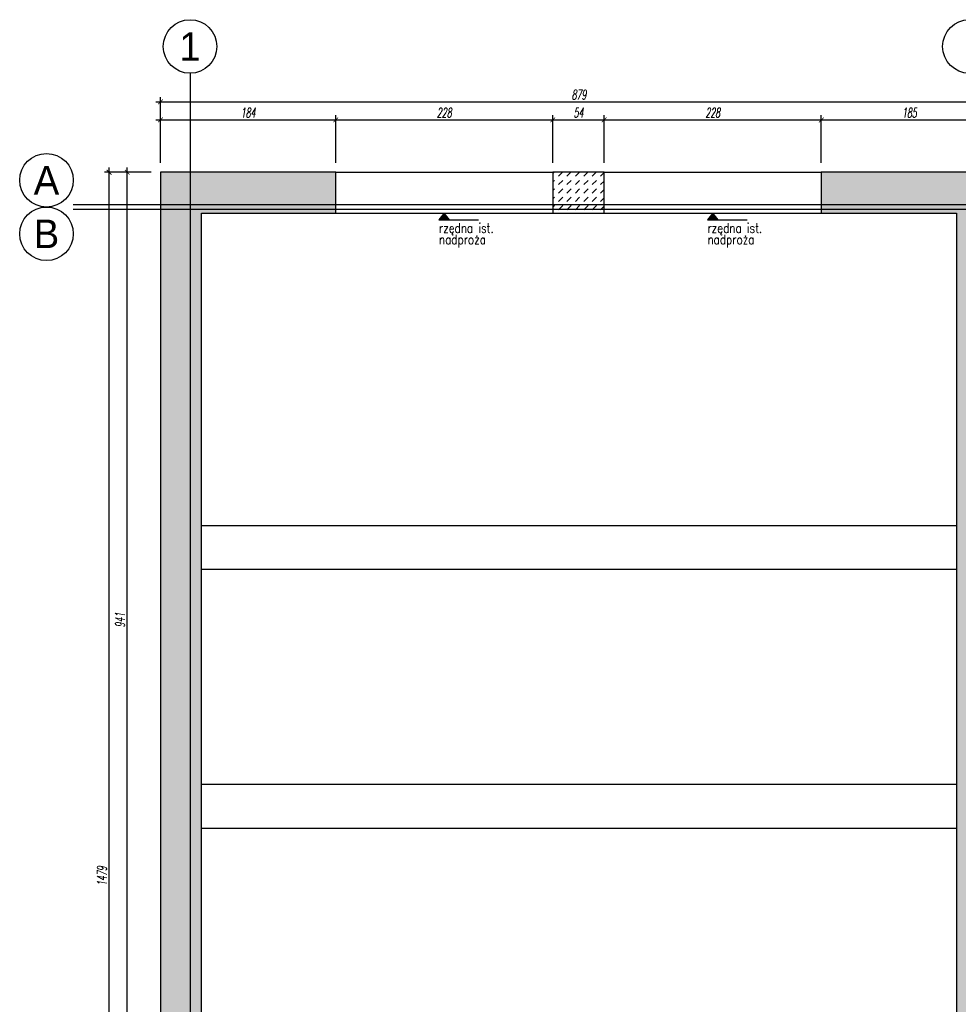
# Model space of a CAD drawing. Header units: millimetres. Extents: x -66901 to 936319, y -323998 to 488548.
# Tile 61 of 84: x 526350 to 536208, y 278651 to 288995. Entities that reach past the tile are written whole.
import ezdxf
from ezdxf.enums import TextEntityAlignment as Align
from ezdxf.lldxf.tags import DXFTag

# ---------------------------------------------------------------- set-up
doc = ezdxf.new("R2010")
doc.units = ezdxf.units.MM
doc.header["$LTSCALE"] = 5
doc.header["$MEASUREMENT"] = 0
for name, color, linetype in [('K-BELKI', 5, 'DASHED2'), ('K-HATCH', 8, 'Continuous'), ('K-OSIE', 1, 'CENTER'), ('K-SC_KON', 2, 'Continuous'), ('K-WYMIARY', 254, 'Continuous'), ('N-20-RZEDNA', 254, 'Continuous'), ('N-50', 4, 'Continuous')]:
    doc.layers.add(name, color=color, linetype=linetype)
doc.styles.add('GENERATED_STYLE_3', font='txt')
doc.styles.add('ROMANS', font='romans.shx', dxfattribs={"width": 0.8, "oblique": 10})
doc.styles.add('WYMIARY', font='romans.shx', dxfattribs={"width": 0.6, "oblique": 10})
tags = doc.linetypes.add('CENTER', pattern=[2, 1.25, -0.25, 0.25, -0.25]).pattern_tags.tags
tags[10:11] = [DXFTag(74, 4), DXFTag(75, 0), DXFTag(340, '0'), DXFTag(46, 1.0), DXFTag(50, 0.0), DXFTag(44, 0.0), DXFTag(45, 0.0)]
tags[8:9] = [DXFTag(74, 4), DXFTag(75, 0), DXFTag(340, '0'), DXFTag(46, 1.0), DXFTag(50, 0.0), DXFTag(44, 0.0), DXFTag(45, 0.0)]
tags[6:7] = [DXFTag(74, 4), DXFTag(75, 0), DXFTag(340, '0'), DXFTag(46, 1.0), DXFTag(50, 0.0), DXFTag(44, 0.0), DXFTag(45, 0.0)]
tags[4:5] = [DXFTag(74, 4), DXFTag(75, 0), DXFTag(340, '0'), DXFTag(46, 1.0), DXFTag(50, 0.0), DXFTag(44, 0.0), DXFTag(45, 0.0)]
tags = doc.linetypes.add('DASHED2', pattern=[0.375, 0.25, -0.125]).pattern_tags.tags
tags[6:7] = [DXFTag(74, 4), DXFTag(75, 0), DXFTag(340, '0'), DXFTag(46, 1.0), DXFTag(50, 0.0), DXFTag(44, 0.0), DXFTag(45, 0.0)]
tags[4:5] = [DXFTag(74, 4), DXFTag(75, 0), DXFTag(340, '0'), DXFTag(46, 1.0), DXFTag(50, 0.0), DXFTag(44, 0.0), DXFTag(45, 0.0)]
doc.dimstyles.new('CM50', dxfattribs={"dimscale": 50, "dimtxt": 2, "dimasz": 1, "dimexe": 1, "dimexo": 2, "dimgap": 0.5, "dimtad": 1, "dimlfac": 0.1, "dimrnd": 0.5, "dimdsep": 46, "dimtxsty": 'WYMIARY', "dimblk": 'ARCHTICK', "dimcen": 0, "dimdle": 1, "dimclrd": 253, "dimclre": 251, "dimclrt": 30, "dimaunit": 1, "dimadec": 0, "dimazin": 0, "dimtfac": 1, "dimtix": 1, "dimtmove": 0, "dimatfit": 3, "dimldrblk": 'ARCHTICK', "dimfxl": 1, "dimtvp": 0.4, "dimtolj": 1, "dimarcsym": 0})

# ---------------------------------------------------------------- blocks, each defined once
blk = doc.blocks.new('_ArchTick')
at = {"color": 0, "linetype": 'ByBlock', "const_width": 0.15}
blk.add_lwpolyline([(-0.5, -0.5), (0.5, 0.5)], dxfattribs=at)
blk = doc.blocks.new('*D839')
at = {"layer": 'Defpoints', "color": 0, "transparency": 16777216}
for p in [(527479, 287392), (527829, 287392), (527829, 277982)]:
    blk.add_point(p, dxfattribs=at)
at = {"layer": 'K-WYMIARY', "color": 251, "lineweight": -2, "transparency": 16777216}
for p, q in [((527729, 287392), (527429, 287392)), ((527729, 277982), (527429, 277982))]:
    blk.add_line(p, q, dxfattribs=at)
at = {"layer": 'K-WYMIARY', "color": 253, "lineweight": -2, "transparency": 16777216}
blk.add_line((527479, 277932), (527479, 287442), dxfattribs=at)
at = {"layer": 'K-WYMIARY', "color": 253, "lineweight": -2, "transparency": 16777216, "xscale": 50, "yscale": 50, "zscale": 50}
for p, rotation in [((527479, 287392), 90), ((527479, 277982), 270)]:
    blk.add_blockref('_ArchTick', p, dxfattribs=dict(at, rotation=rotation))
at = {"layer": 'K-WYMIARY', "color": 30, "transparency": 16777216, "insert": (527404, 282687), "char_height": 100, "attachment_point": 5, "rotation": 90, "style": 'WYMIARY'}
blk.add_mtext('\\A1;941', dxfattribs=at)
blk = doc.blocks.new('*D840')
at = {"layer": 'Defpoints', "color": 0, "transparency": 16777216}
for p in [(529669, 287942), (527829, 287392), (529669, 287392)]:
    blk.add_point(p, dxfattribs=at)
at = {"layer": 'K-WYMIARY', "color": 251, "lineweight": -2, "transparency": 16777216}
for p, q in [((527829, 287492), (527829, 287992)), ((529669, 287492), (529669, 287992))]:
    blk.add_line(p, q, dxfattribs=at)
at = {"layer": 'K-WYMIARY', "color": 253, "lineweight": -2, "transparency": 16777216}
blk.add_line((527779, 287942), (529719, 287942), dxfattribs=at)
at = {"layer": 'K-WYMIARY', "color": 253, "lineweight": -2, "transparency": 16777216, "xscale": 50, "yscale": 50, "zscale": 50, "rotation": 180}
blk.add_blockref('_ArchTick', (527829, 287942), dxfattribs=at)
at = {"layer": 'K-WYMIARY', "color": 253, "lineweight": -2, "transparency": 16777216, "xscale": 50, "yscale": 50, "zscale": 50}
blk.add_blockref('_ArchTick', (529669, 287942), dxfattribs=at)
at = {"layer": 'K-WYMIARY', "color": 30, "transparency": 16777216, "insert": (528749, 288018), "char_height": 100, "attachment_point": 5, "style": 'WYMIARY'}
blk.add_mtext('\\A1;184', dxfattribs=at)
blk = doc.blocks.new('*D841')
at = {"layer": 'Defpoints', "color": 0, "transparency": 16777216}
for p in [(531949, 287942), (529669, 287392), (531949, 287392)]:
    blk.add_point(p, dxfattribs=at)
at = {"layer": 'K-WYMIARY', "color": 251, "lineweight": -2, "transparency": 16777216}
for p, q in [((529669, 287492), (529669, 287992)), ((531949, 287492), (531949, 287992))]:
    blk.add_line(p, q, dxfattribs=at)
at = {"layer": 'K-WYMIARY', "color": 253, "lineweight": -2, "transparency": 16777216}
blk.add_line((529619, 287942), (531999, 287942), dxfattribs=at)
at = {"layer": 'K-WYMIARY', "color": 253, "lineweight": -2, "transparency": 16777216, "xscale": 50, "yscale": 50, "zscale": 50, "rotation": 180}
blk.add_blockref('_ArchTick', (529669, 287942), dxfattribs=at)
at = {"layer": 'K-WYMIARY', "color": 253, "lineweight": -2, "transparency": 16777216, "xscale": 50, "yscale": 50, "zscale": 50}
blk.add_blockref('_ArchTick', (531949, 287942), dxfattribs=at)
at = {"layer": 'K-WYMIARY', "color": 30, "transparency": 16777216, "insert": (530809, 288018), "char_height": 100, "attachment_point": 5, "style": 'WYMIARY'}
blk.add_mtext('\\A1;228', dxfattribs=at)
blk = doc.blocks.new('*D842')
at = {"layer": 'Defpoints', "color": 0, "transparency": 16777216}
for p in [(532489, 287942), (531949, 287392), (532489, 287392)]:
    blk.add_point(p, dxfattribs=at)
at = {"layer": 'K-WYMIARY', "color": 251, "lineweight": -2, "transparency": 16777216}
for p, q in [((531949, 287492), (531949, 287992)), ((532489, 287492), (532489, 287992))]:
    blk.add_line(p, q, dxfattribs=at)
at = {"layer": 'K-WYMIARY', "color": 253, "lineweight": -2, "transparency": 16777216}
blk.add_line((531899, 287942), (532539, 287942), dxfattribs=at)
at = {"layer": 'K-WYMIARY', "color": 253, "lineweight": -2, "transparency": 16777216, "xscale": 50, "yscale": 50, "zscale": 50, "rotation": 180}
blk.add_blockref('_ArchTick', (531949, 287942), dxfattribs=at)
at = {"layer": 'K-WYMIARY', "color": 253, "lineweight": -2, "transparency": 16777216, "xscale": 50, "yscale": 50, "zscale": 50}
blk.add_blockref('_ArchTick', (532489, 287942), dxfattribs=at)
at = {"layer": 'K-WYMIARY', "color": 30, "transparency": 16777216, "insert": (532219, 288018), "char_height": 100, "attachment_point": 5, "style": 'WYMIARY'}
blk.add_mtext('\\A1;54', dxfattribs=at)
blk = doc.blocks.new('*D843')
at = {"layer": 'Defpoints', "color": 0, "transparency": 16777216}
for p in [(534769, 287942), (532489, 287392), (534769, 287392)]:
    blk.add_point(p, dxfattribs=at)
at = {"layer": 'K-WYMIARY', "color": 251, "lineweight": -2, "transparency": 16777216}
for p, q in [((532489, 287492), (532489, 287992)), ((534769, 287492), (534769, 287992))]:
    blk.add_line(p, q, dxfattribs=at)
at = {"layer": 'K-WYMIARY', "color": 253, "lineweight": -2, "transparency": 16777216}
blk.add_line((532439, 287942), (534819, 287942), dxfattribs=at)
at = {"layer": 'K-WYMIARY', "color": 253, "lineweight": -2, "transparency": 16777216, "xscale": 50, "yscale": 50, "zscale": 50, "rotation": 180}
blk.add_blockref('_ArchTick', (532489, 287942), dxfattribs=at)
at = {"layer": 'K-WYMIARY', "color": 253, "lineweight": -2, "transparency": 16777216, "xscale": 50, "yscale": 50, "zscale": 50}
blk.add_blockref('_ArchTick', (534769, 287942), dxfattribs=at)
at = {"layer": 'K-WYMIARY', "color": 30, "transparency": 16777216, "insert": (533629, 288018), "char_height": 100, "attachment_point": 5, "style": 'WYMIARY'}
blk.add_mtext('\\A1;228', dxfattribs=at)
blk = doc.blocks.new('*D844')
at = {"layer": 'Defpoints', "color": 0, "transparency": 16777216}
for p in [(536619, 287942), (534769, 287392), (536619, 287392)]:
    blk.add_point(p, dxfattribs=at)
at = {"layer": 'K-WYMIARY', "color": 251, "lineweight": -2, "transparency": 16777216}
for p, q in [((534769, 287492), (534769, 287992)), ((536619, 287492), (536619, 287992))]:
    blk.add_line(p, q, dxfattribs=at)
at = {"layer": 'K-WYMIARY', "color": 253, "lineweight": -2, "transparency": 16777216}
blk.add_line((534719, 287942), (536669, 287942), dxfattribs=at)
at = {"layer": 'K-WYMIARY', "color": 253, "lineweight": -2, "transparency": 16777216, "xscale": 50, "yscale": 50, "zscale": 50, "rotation": 180}
blk.add_blockref('_ArchTick', (534769, 287942), dxfattribs=at)
at = {"layer": 'K-WYMIARY', "color": 253, "lineweight": -2, "transparency": 16777216, "xscale": 50, "yscale": 50, "zscale": 50}
blk.add_blockref('_ArchTick', (536619, 287942), dxfattribs=at)
at = {"layer": 'K-WYMIARY', "color": 30, "transparency": 16777216, "insert": (535694, 288018), "char_height": 100, "attachment_point": 5, "style": 'WYMIARY'}
blk.add_mtext('\\A1;185', dxfattribs=at)
blk = doc.blocks.new('*D845')
at = {"layer": 'Defpoints', "color": 0, "transparency": 16777216}
for p in [(527289, 287392), (527829, 287392), (527829, 272602)]:
    blk.add_point(p, dxfattribs=at)
at = {"layer": 'K-WYMIARY', "color": 251, "lineweight": -2, "transparency": 16777216}
for p, q in [((527729, 287392), (527239, 287392)), ((527729, 272602), (527239, 272602))]:
    blk.add_line(p, q, dxfattribs=at)
at = {"layer": 'K-WYMIARY', "color": 253, "lineweight": -2, "transparency": 16777216}
blk.add_line((527289, 272552), (527289, 287442), dxfattribs=at)
at = {"layer": 'K-WYMIARY', "color": 253, "lineweight": -2, "transparency": 16777216, "xscale": 50, "yscale": 50, "zscale": 50}
for p, rotation in [((527289, 287392), 90), ((527289, 272602), 270)]:
    blk.add_blockref('_ArchTick', p, dxfattribs=dict(at, rotation=rotation))
at = {"layer": 'K-WYMIARY', "color": 30, "transparency": 16777216, "insert": (527214, 279997), "char_height": 100, "attachment_point": 5, "rotation": 90, "style": 'WYMIARY'}
blk.add_mtext('\\A1;1479', dxfattribs=at)
blk = doc.blocks.new('*D847')
at = {"layer": 'Defpoints', "color": 0, "transparency": 16777216}
for p in [(536619, 288132), (527829, 287392), (536619, 287392)]:
    blk.add_point(p, dxfattribs=at)
at = {"layer": 'K-WYMIARY', "color": 253, "lineweight": -2, "transparency": 16777216}
blk.add_line((527779, 288132), (536669, 288132), dxfattribs=at)
at = {"layer": 'K-WYMIARY', "color": 251, "lineweight": -2, "transparency": 16777216}
for p, q in [((527829, 287492), (527829, 288182)), ((536619, 287492), (536619, 288182))]:
    blk.add_line(p, q, dxfattribs=at)
at = {"layer": 'K-WYMIARY', "color": 253, "lineweight": -2, "transparency": 16777216, "xscale": 50, "yscale": 50, "zscale": 50, "rotation": 180}
blk.add_blockref('_ArchTick', (527829, 288132), dxfattribs=at)
at = {"layer": 'K-WYMIARY', "color": 253, "lineweight": -2, "transparency": 16777216, "xscale": 50, "yscale": 50, "zscale": 50}
blk.add_blockref('_ArchTick', (536619, 288132), dxfattribs=at)
at = {"layer": 'K-WYMIARY', "color": 30, "transparency": 16777216, "insert": (532224, 288208), "char_height": 100, "attachment_point": 5, "style": 'WYMIARY'}
blk.add_mtext('\\A1;879', dxfattribs=at)

msp = doc.modelspace()

# ---------------------------------------------------------------- hatches: boundary and pattern name
at = {"layer": 'K-HATCH', "lineweight": 0}
h = msp.add_hatch(dxfattribs=at)
h.set_pattern_fill('DASH', color=256, scale=500, angle=45, style=0)
h.paths.add_polyline_path([(528139, 287001.848), (527829, 287001.848), (527829, 277981.848), (528139, 277981.848)])
h.paths.add_polyline_path([(528259, 286961.848), (529669, 286961.848), (529669, 287001.848), (528139, 287001.848), (528139, 277981.848), (528259, 277981.848)])
h.paths.add_polyline_path([(528139, 287051.848), (527829, 287051.848), (527829, 287001.848), (528139, 287001.848)])
h.paths.add_polyline_path([(529669, 287051.848), (528139, 287051.848), (528139, 287001.848), (529669, 287001.848)])
h.paths.add_polyline_path([(529669, 287391.848), (528139, 287391.848), (528139, 287051.848), (529669, 287051.848)])
h.paths.add_polyline_path([(528139, 287391.848), (527829, 287391.848), (527829, 287051.848), (528139, 287051.848)])
h = msp.add_hatch(dxfattribs=at)
h.set_pattern_fill('DASH', color=256, scale=500, angle=45, style=0)
h.paths.add_polyline_path([(532489, 287391.848), (531949, 287391.848), (531949, 287051.848), (532489, 287051.848)])
h.paths.add_polyline_path([(532489, 287051.848), (531949, 287051.848), (531949, 287001.848), (532489, 287001.848)])
h.paths.add_polyline_path([(532489, 287001.848), (531949, 287001.848), (531949, 286961.848), (532489, 286961.848)])
h = msp.add_hatch(dxfattribs=at)
h.set_pattern_fill('DASH', color=256, scale=500, angle=45, style=0)
h.paths.add_polyline_path([(536619, 287001.848), (536324, 287001.848), (536324, 275441.848), (536619, 275441.848)])
h.paths.add_polyline_path([(536324, 287001.848), (534769, 287001.848), (534769, 286961.848), (536189, 286961.848), (536189, 278211.848), (536039, 278211.848), (536039, 275621.848), (534909, 275621.848), (534909, 275441.848), (536324, 275441.848)])
h.paths.add_polyline_path([(536619, 287391.848), (536324, 287391.848), (536324, 287051.848), (536619, 287051.848)])
h.paths.add_polyline_path([(536324, 287391.848), (534769, 287391.848), (534769, 287051.848), (536324, 287051.848)])
h.paths.add_polyline_path([(536324, 287051.848), (534769, 287051.848), (534769, 287001.848), (536324, 287001.848)])
h.paths.add_polyline_path([(536619, 287051.848), (536324, 287051.848), (536324, 287001.848), (536619, 287001.848)])
at = {"layer": 'N-20-RZEDNA', "lineweight": 0}
for points in [[(530865, 286892.566), (530809, 286961.848), (530753, 286892.566)], [(533685, 286892.566), (533629, 286961.848), (533573, 286892.566)]]:
    msp.add_hatch(color=256, dxfattribs=at).paths.add_polyline_path(points)

# ---------------------------------------------------------------- linework, layer by layer
at = {"layer": 'K-BELKI'}
for p, q in [((529669, 287391.848), (531949, 287391.848)), ((532489, 287391.848), (534769, 287391.848)), ((529669, 286961.848), (531949, 286961.848)), ((532489, 286961.848), (534769, 286961.848)), ((528259, 283681.848), (536189, 283681.848)), ((528259, 283221.848), (536189, 283221.848)), ((528259, 280961.848), (536189, 280961.848)), ((528259, 280501.848), (536189, 280501.848))]:
    msp.add_line(p, q, dxfattribs=at)
at = {"layer": 'K-OSIE'}
for p, q in [((528139, 288432.5), (528139, 271401.5)), ((526912.5, 287051.848), (537119, 287051.848)), ((537119, 287001.848), (526912.5, 287001.848))]:
    msp.add_line(p, q, dxfattribs=at)
for centre in [(528139, 288713.75), (536324, 288713.75), (526631.25, 287308.098), (526631.25, 286745.598)]:
    msp.add_circle(centre, 281.25, dxfattribs=at)
at = {"layer": 'K-SC_KON'}
for points in [[(528259, 286961.848), (529669, 286961.848), (529669, 287391.848), (527829, 287391.848), (527829, 277981.848), (528259, 277981.848), (528259, 286961.848)], [(536039, 275621.848), (534909, 275621.848), (534909, 275361.848), (536069, 275361.848), (536069, 274331.848), (536189, 274331.848), (536189, 273031.848), (533589, 273031.848), (533589, 272601.848), (536619, 272601.848), (536619, 287391.848), (534769, 287391.848), (534769, 286961.848), (536189, 286961.848), (536189, 278211.848), (536039, 278211.848), (536039, 275621.848)]]:
    msp.add_lwpolyline(points, dxfattribs=at)
msp.add_lwpolyline([(532489, 287391.848), (531949, 287391.848), (531949, 286961.848), (532489, 286961.848)], close=True, dxfattribs=at)
at = {"layer": 'N-20-RZEDNA'}
for points in [[(530865, 286892.566), (530809, 286961.848), (530753, 286892.566), (531169, 286892.566)], [(533685, 286892.566), (533629, 286961.848), (533573, 286892.566), (533989, 286892.566)]]:
    msp.add_lwpolyline(points, dxfattribs=at)

# ---------------------------------------------------------------- texts
at = {"layer": 'N-20-RZEDNA', "style": 'ROMANS', "width": 0.8}
for s, p in [('rzędna ist.', (530753, 286725.9)), ('rzędna ist.', (533573, 286725.9)), ('nadproża', (530753, 286605.9)), ('nadproża', (533573, 286605.9))]:
    msp.add_text(s, height=100, dxfattribs=at).set_placement(p, align=Align.BOTTOM_LEFT)
at = {"layer": 'N-50', "style": 'GENERATED_STYLE_3'}
for s, p in [('1', (528139, 288713.75)), ('A', (526631.25, 287308.098)), ('B', (526631.25, 286745.598))]:
    msp.add_text(s, height=300, dxfattribs=at).set_placement(p, align=Align.MIDDLE)

# ---------------------------------------------------------------- dimensions: what is measured, and where the dimension line sits
at = {"layer": 'K-WYMIARY'}
for base, p1, p2, picture, middle in [((536619, 288132.5), (527829, 287391.848), (536619, 287391.848), '*D847', (532224, 288207.5)), ((529669, 287942.5), (527829, 287391.848), (529669, 287391.848), '*D840', (528749, 288017.5)), ((531949, 287942.5), (529669, 287391.848), (531949, 287391.848), '*D841', (530809, 288017.5)), ((532489, 287942.5), (531949, 287391.848), (532489, 287391.848), '*D842', (532219, 288017.5)), ((534769, 287942.5), (532489, 287391.848), (534769, 287391.848), '*D843', (533629, 288017.5)), ((536619, 287942.5), (534769, 287391.848), (536619, 287391.848), '*D844', (535694, 288017.5))]:
    dim = msp.add_linear_dim(base=base, p1=p1, p2=p2, dimstyle='CM50', override={"dimtmove": 1}, dxfattribs=at)
    dim.commit()
    dim.dimension.update_dxf_attribs({"geometry": picture, "text_midpoint": middle})
for base, p1, picture, middle in [((527289, 287391.848), (527829, 272601.848), '*D845', (527214, 279996.848)), ((527479, 287391.848), (527829, 277981.848), '*D839', (527404, 282686.848))]:
    dim = msp.add_linear_dim(base=base, p1=p1, p2=(527829, 287391.848), angle=90, dimstyle='CM50', override={"dimtmove": 1}, dxfattribs=at)
    dim.commit()
    dim.dimension.update_dxf_attribs({"geometry": picture, "text_midpoint": middle})

doc.saveas('drawing.dxf')
